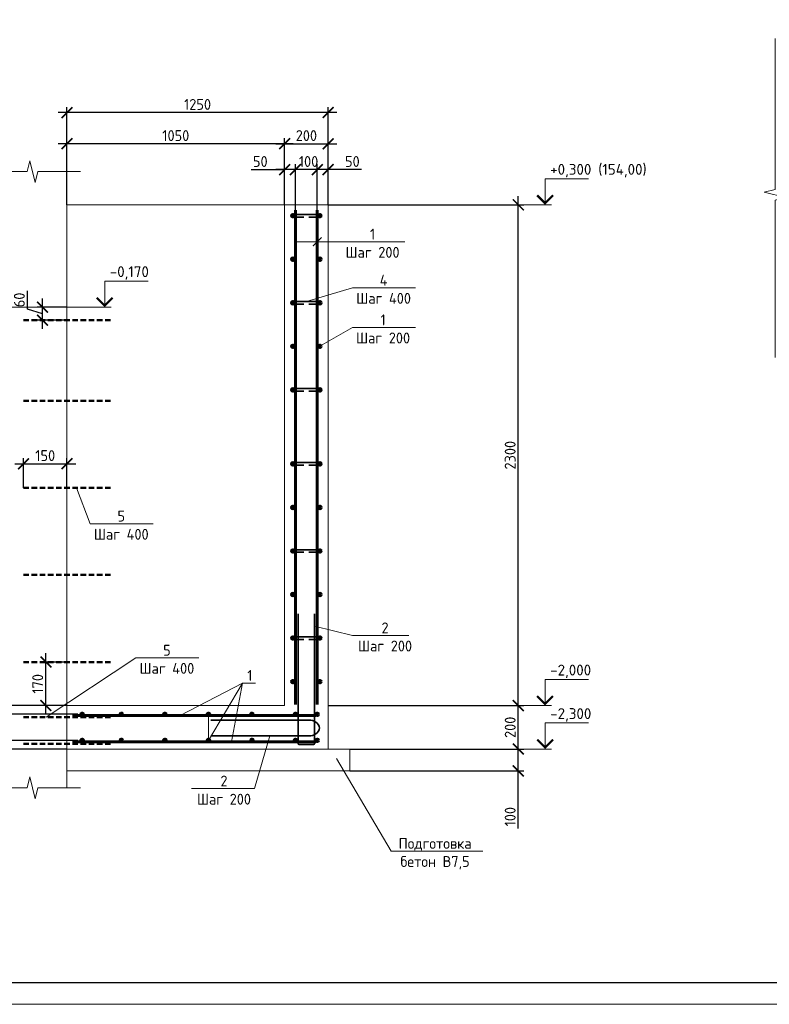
# Model space of a CAD drawing. Header units: millimetres. Extents: x 130535 to 1380046, y -231620 to 121434.
# Tile 45 of 135: x 416813 to 434036, y -7790 to 14823. Entities that reach past the tile are written whole.
import ezdxf
from ezdxf import colors
from ezdxf.entities.mleader import LeaderData, LeaderLine
from ezdxf.math import Vec2, Vec3

# ---------------------------------------------------------------- set-up
doc = ezdxf.new("R2010")
doc.units = ezdxf.units.MM
doc.linetypes.add('DASHED2', pattern=[0.375, 0.25, -0.125])
doc.layers.get('DEFPOINTS').update_dxf_attribs({"lineweight": 0})
for name, color, linetype, lineweight in [('Основная 0.35', 7, 'Continuous', 35), ('Основная 0.60', 7, 'Continuous', 60), ('РАЗМЕРЫ', 7, 'Continuous', 9), ('Разрез жилая часть$0$Отметки', 7, 'Continuous', 20), ('Символы 0.20', 7, 'Continuous', 20), ('Тонкая', 7, 'Continuous', 20), ('Тонкая 0.20', 7, 'Continuous', 20), ('ТОНКИЕ', 7, 'Continuous', 9)]:
    doc.layers.add(name, color=color, linetype=linetype, lineweight=lineweight)
doc.layers.add('ТОЛСТЫЕ_ОСНОВНЫЕ', color=7, linetype='Continuous')
doc.styles.add('GOST-2.304_Type-B', font='GOST_Common.ttf')
doc.styles.add('ГОСТ', font='isocpeur.TTF')
doc.dimstyles.new('СПДС', dxfattribs={"dimscale": 100, "dimtxt": 2.5, "dimasz": 2.5, "dimexe": 1.25, "dimexo": 0, "dimtad": 1, "dimdec": 0, "dimtxsty": 'GOST-2.304_Type-B', "dimblk": 'ARCHTICK', "dimcen": 2.5, "dimdle": 2, "dimadec": 0, "dimazin": 2, "dimtfac": 0.75, "dimtdec": 0, "dimtmove": 1, "dimatfit": 3, "dimfxl": 1, "dimtolj": 1, "dimarcsym": 1})

# ---------------------------------------------------------------- blocks, each defined once
blk = doc.blocks.new('_None')
blk = doc.blocks.new('*U1416')
at = {"layer": 'ТОЛСТЫЕ_ОСНОВНЫЕ'}
blk.add_lwpolyline([(20, 5), (589, 5), (589, 415), (20, 415)], close=True, dxfattribs=at)
at = {"layer": 'ТОНКИЕ'}
blk.add_lwpolyline([(0, 0), (594, 0), (594, 420), (0, 420)], close=True, dxfattribs=at)
blk = doc.blocks.new('_ArchTick')
at = {"color": 0, "linetype": 'ByBlock', "const_width": 0.15}
blk.add_lwpolyline([(-0.5, -0.5), (0.5, 0.5)], dxfattribs=at)
blk = doc.blocks.new('*D435')
at = {"layer": 'DEFPOINTS', "color": 0, "linetype": 'Continuous', "lineweight": 0, "transparency": 16777216}
for p in [(415256, -1729), (418150, -1729), (417900, -1929)]:
    blk.add_point(p, dxfattribs=at)
at = {"layer": 'РАЗМЕРЫ', "color": 0, "linetype": 'Continuous', "lineweight": -2, "transparency": 16777216}
for p, q in [((415256, -2129), (415256, -1529)), ((418150, -1729), (415131, -1729)), ((417900, -1929), (415131, -1929)), ((415256, -2836), (415256, -1929))]:
    blk.add_line(p, q, dxfattribs=at)
at = {"layer": 'РАЗМЕРЫ', "color": 0, "linetype": 'Continuous', "lineweight": -2, "transparency": 16777216, "xscale": 250, "yscale": 250, "zscale": 250}
for p, rotation in [((415256, -1729), 90), ((415256, -1929), 270)]:
    blk.add_blockref('_ArchTick', p, dxfattribs=dict(at, rotation=rotation))
at = {"layer": 'РАЗМЕРЫ', "color": 0, "linetype": 'Continuous', "lineweight": 0, "transparency": 16777216, "insert": (415069, -2623), "char_height": 250, "attachment_point": 5, "rotation": 90, "style": 'GOST-2.304_Type-B'}
blk.add_mtext('\\A1;50', dxfattribs=at)
blk = doc.blocks.new('*D436')
at = {"layer": 'DEFPOINTS', "color": 0, "linetype": 'Continuous', "lineweight": 0, "transparency": 16777216}
for p in [(415256, -1129), (418150, -1129), (418150, -1729)]:
    blk.add_point(p, dxfattribs=at)
at = {"layer": 'РАЗМЕРЫ', "color": 0, "linetype": 'Continuous', "lineweight": -2, "transparency": 16777216}
for p, q in [((418150, -1129), (415131, -1129)), ((415256, -1929), (415256, -929)), ((418150, -1729), (415131, -1729))]:
    blk.add_line(p, q, dxfattribs=at)
at = {"layer": 'РАЗМЕРЫ', "color": 0, "linetype": 'Continuous', "lineweight": -2, "transparency": 16777216, "xscale": 250, "yscale": 250, "zscale": 250}
for p, rotation in [((415256, -1129), 90), ((415256, -1729), 270)]:
    blk.add_blockref('_ArchTick', p, dxfattribs=dict(at, rotation=rotation))
at = {"layer": 'РАЗМЕРЫ', "color": 0, "linetype": 'Continuous', "lineweight": 0, "transparency": 16777216, "insert": (415069, -1429), "char_height": 250, "attachment_point": 5, "rotation": 90, "style": 'GOST-2.304_Type-B'}
blk.add_mtext('\\A1;100', dxfattribs=at)
blk = doc.blocks.new('*D437')
at = {"layer": 'DEFPOINTS', "color": 0, "linetype": 'Continuous', "lineweight": 0, "transparency": 16777216}
for p in [(415256, -929), (417900, -929), (418150, -1129)]:
    blk.add_point(p, dxfattribs=at)
at = {"layer": 'РАЗМЕРЫ', "color": 0, "linetype": 'Continuous', "lineweight": -2, "transparency": 16777216}
for p, q in [((415256, -8), (415256, -929)), ((415256, -1329), (415256, -729)), ((417900, -929), (415131, -929)), ((418150, -1129), (415131, -1129))]:
    blk.add_line(p, q, dxfattribs=at)
at = {"layer": 'РАЗМЕРЫ', "color": 0, "linetype": 'Continuous', "lineweight": -2, "transparency": 16777216, "xscale": 250, "yscale": 250, "zscale": 250}
for p, rotation in [((415256, -929), 90), ((415256, -1129), 270)]:
    blk.add_blockref('_ArchTick', p, dxfattribs=dict(at, rotation=rotation))
at = {"layer": 'РАЗМЕРЫ', "color": 0, "linetype": 'Continuous', "lineweight": 0, "transparency": 16777216, "insert": (415069, -220), "char_height": 250, "attachment_point": 5, "rotation": 90, "style": 'GOST-2.304_Type-B'}
blk.add_mtext('\\A1;50', dxfattribs=at)
blk = doc.blocks.new('*D438')
at = {"layer": 'DEFPOINTS', "color": 0, "linetype": 'Continuous', "lineweight": 0, "transparency": 16777216}
for p in [(423650, 11379), (423650, 10446), (423900, 10571)]:
    blk.add_point(p, dxfattribs=at)
at = {"layer": 'РАЗМЕРЫ', "color": 0, "linetype": 'Continuous', "lineweight": -2, "transparency": 16777216}
for p, q in [((424100, 11379), (423450, 11379)), ((423650, 10446), (423650, 11504)), ((423900, 10571), (423900, 11504)), ((424669, 11379), (423900, 11379))]:
    blk.add_line(p, q, dxfattribs=at)
at = {"layer": 'РАЗМЕРЫ', "color": 0, "linetype": 'Continuous', "lineweight": -2, "transparency": 16777216, "xscale": 250, "yscale": 250, "zscale": 250, "rotation": 180}
blk.add_blockref('_ArchTick', (423650, 11379), dxfattribs=at)
at = {"layer": 'РАЗМЕРЫ', "color": 0, "linetype": 'Continuous', "lineweight": -2, "transparency": 16777216, "xscale": 250, "yscale": 250, "zscale": 250}
blk.add_blockref('_ArchTick', (423900, 11379), dxfattribs=at)
at = {"layer": 'РАЗМЕРЫ', "color": 0, "linetype": 'Continuous', "lineweight": 0, "transparency": 16777216, "insert": (424456, 11566), "char_height": 250, "attachment_point": 5, "style": 'GOST-2.304_Type-B'}
blk.add_mtext('\\A1;50', dxfattribs=at)
blk = doc.blocks.new('*D439')
at = {"layer": 'DEFPOINTS', "color": 0, "linetype": 'Continuous', "lineweight": 0, "transparency": 16777216}
for p in [(423150, 11379), (423150, 10446), (423650, 10446)]:
    blk.add_point(p, dxfattribs=at)
at = {"layer": 'РАЗМЕРЫ', "color": 0, "linetype": 'Continuous', "lineweight": -2, "transparency": 16777216}
for p, q in [((423850, 11379), (422950, 11379)), ((423150, 10446), (423150, 11504)), ((423650, 10446), (423650, 11504))]:
    blk.add_line(p, q, dxfattribs=at)
at = {"layer": 'РАЗМЕРЫ', "color": 0, "linetype": 'Continuous', "lineweight": -2, "transparency": 16777216, "xscale": 250, "yscale": 250, "zscale": 250, "rotation": 180}
blk.add_blockref('_ArchTick', (423150, 11379), dxfattribs=at)
at = {"layer": 'РАЗМЕРЫ', "color": 0, "linetype": 'Continuous', "lineweight": -2, "transparency": 16777216, "xscale": 250, "yscale": 250, "zscale": 250}
blk.add_blockref('_ArchTick', (423650, 11379), dxfattribs=at)
at = {"layer": 'РАЗМЕРЫ', "color": 0, "linetype": 'Continuous', "lineweight": 0, "transparency": 16777216, "insert": (423450, 11566), "char_height": 250, "attachment_point": 5, "style": 'GOST-2.304_Type-B'}
blk.add_mtext('\\A1;100', dxfattribs=at)
blk = doc.blocks.new('*D440')
at = {"layer": 'DEFPOINTS', "color": 0, "linetype": 'Continuous', "lineweight": 0, "transparency": 16777216}
for p in [(422900, 11379), (422900, 10571), (423150, 10446)]:
    blk.add_point(p, dxfattribs=at)
at = {"layer": 'РАЗМЕРЫ', "color": 0, "linetype": 'Continuous', "lineweight": -2, "transparency": 16777216}
for p, q in [((422129, 11379), (422900, 11379)), ((423350, 11379), (422700, 11379)), ((422900, 10571), (422900, 11504)), ((423150, 10446), (423150, 11504))]:
    blk.add_line(p, q, dxfattribs=at)
at = {"layer": 'РАЗМЕРЫ', "color": 0, "linetype": 'Continuous', "lineweight": -2, "transparency": 16777216, "xscale": 250, "yscale": 250, "zscale": 250, "rotation": 180}
blk.add_blockref('_ArchTick', (422900, 11379), dxfattribs=at)
at = {"layer": 'РАЗМЕРЫ', "color": 0, "linetype": 'Continuous', "lineweight": -2, "transparency": 16777216, "xscale": 250, "yscale": 250, "zscale": 250}
blk.add_blockref('_ArchTick', (423150, 11379), dxfattribs=at)
at = {"layer": 'РАЗМЕРЫ', "color": 0, "linetype": 'Continuous', "lineweight": 0, "transparency": 16777216, "insert": (422341, 11566), "char_height": 250, "attachment_point": 5, "style": 'GOST-2.304_Type-B'}
blk.add_mtext('\\A1;50', dxfattribs=at)
blk = doc.blocks.new('*D441')
at = {"layer": 'DEFPOINTS', "color": 0, "linetype": 'Continuous', "lineweight": 0, "transparency": 16777216}
for p in [(424400, -1929), (428269, -1929), (424400, -2429)]:
    blk.add_point(p, dxfattribs=at)
at = {"layer": 'РАЗМЕРЫ', "color": 0, "linetype": 'Continuous', "lineweight": -2, "transparency": 16777216}
for p, q in [((428269, -2629), (428269, -1729)), ((424400, -1929), (428394, -1929)), ((424400, -2429), (428394, -2429)), ((428269, -3756), (428269, -2429))]:
    blk.add_line(p, q, dxfattribs=at)
at = {"layer": 'РАЗМЕРЫ', "color": 0, "linetype": 'Continuous', "lineweight": -2, "transparency": 16777216, "xscale": 250, "yscale": 250, "zscale": 250}
for p, rotation in [((428269, -1929), 90), ((428269, -2429), 270)]:
    blk.add_blockref('_ArchTick', p, dxfattribs=dict(at, rotation=rotation))
at = {"layer": 'РАЗМЕРЫ', "color": 0, "linetype": 'Continuous', "lineweight": 0, "transparency": 16777216, "insert": (428082, -3481), "char_height": 250, "attachment_point": 5, "rotation": 90, "style": 'GOST-2.304_Type-B'}
blk.add_mtext('\\A1;100', dxfattribs=at)
blk = doc.blocks.new('*D442')
at = {"layer": 'DEFPOINTS', "color": 0, "linetype": 'Continuous', "lineweight": 0, "transparency": 16777216}
for p in [(423900, -929), (428269, -929), (424400, -1929)]:
    blk.add_point(p, dxfattribs=at)
at = {"layer": 'РАЗМЕРЫ', "color": 0, "linetype": 'Continuous', "lineweight": -2, "transparency": 16777216}
for p, q in [((428269, -2129), (428269, -729)), ((423900, -929), (428394, -929)), ((424400, -1929), (428394, -1929))]:
    blk.add_line(p, q, dxfattribs=at)
at = {"layer": 'РАЗМЕРЫ', "color": 0, "linetype": 'Continuous', "lineweight": -2, "transparency": 16777216, "xscale": 250, "yscale": 250, "zscale": 250}
for p, rotation in [((428269, -929), 90), ((428269, -1929), 270)]:
    blk.add_blockref('_ArchTick', p, dxfattribs=dict(at, rotation=rotation))
at = {"layer": 'РАЗМЕРЫ', "color": 0, "linetype": 'Continuous', "lineweight": 0, "transparency": 16777216, "insert": (428082, -1429), "char_height": 250, "attachment_point": 5, "rotation": 90, "style": 'GOST-2.304_Type-B'}
blk.add_mtext('\\A1;200', dxfattribs=at)
blk = doc.blocks.new('*D443')
at = {"layer": 'DEFPOINTS', "color": 0, "linetype": 'Continuous', "lineweight": 0, "transparency": 16777216}
for p in [(423900, 11974), (422900, 10571), (423900, 10571)]:
    blk.add_point(p, dxfattribs=at)
at = {"layer": 'РАЗМЕРЫ', "color": 0, "linetype": 'Continuous', "lineweight": -2, "transparency": 16777216}
for p, q in [((422900, 10571), (422900, 12099)), ((423900, 10571), (423900, 12099)), ((422700, 11974), (424100, 11974))]:
    blk.add_line(p, q, dxfattribs=at)
at = {"layer": 'РАЗМЕРЫ', "color": 0, "linetype": 'Continuous', "lineweight": -2, "transparency": 16777216, "xscale": 250, "yscale": 250, "zscale": 250, "rotation": 180}
blk.add_blockref('_ArchTick', (422900, 11974), dxfattribs=at)
at = {"layer": 'РАЗМЕРЫ', "color": 0, "linetype": 'Continuous', "lineweight": -2, "transparency": 16777216, "xscale": 250, "yscale": 250, "zscale": 250}
blk.add_blockref('_ArchTick', (423900, 11974), dxfattribs=at)
at = {"layer": 'РАЗМЕРЫ', "color": 0, "linetype": 'Continuous', "lineweight": 0, "transparency": 16777216, "insert": (423400, 12161), "char_height": 250, "attachment_point": 5, "style": 'GOST-2.304_Type-B'}
blk.add_mtext('\\A1;200', dxfattribs=at)
blk = doc.blocks.new('*D444')
at = {"layer": 'DEFPOINTS', "color": 0, "linetype": 'Continuous', "lineweight": 0, "transparency": 16777216}
for p in [(417900, 11974), (417900, 10571), (422900, 10571)]:
    blk.add_point(p, dxfattribs=at)
at = {"layer": 'РАЗМЕРЫ', "color": 0, "linetype": 'Continuous', "lineweight": -2, "transparency": 16777216}
for p, q in [((417900, 10571), (417900, 12099)), ((422900, 10571), (422900, 12099)), ((423100, 11974), (417700, 11974))]:
    blk.add_line(p, q, dxfattribs=at)
at = {"layer": 'РАЗМЕРЫ', "color": 0, "linetype": 'Continuous', "lineweight": -2, "transparency": 16777216, "xscale": 250, "yscale": 250, "zscale": 250, "rotation": 180}
blk.add_blockref('_ArchTick', (417900, 11974), dxfattribs=at)
at = {"layer": 'РАЗМЕРЫ', "color": 0, "linetype": 'Continuous', "lineweight": -2, "transparency": 16777216, "xscale": 250, "yscale": 250, "zscale": 250}
blk.add_blockref('_ArchTick', (422900, 11974), dxfattribs=at)
at = {"layer": 'РАЗМЕРЫ', "color": 0, "linetype": 'Continuous', "lineweight": 0, "transparency": 16777216, "insert": (420400, 12161), "char_height": 250, "attachment_point": 5, "style": 'GOST-2.304_Type-B'}
blk.add_mtext('\\A1;1050', dxfattribs=at)
blk = doc.blocks.new('*D445')
at = {"layer": 'DEFPOINTS', "color": 0, "linetype": 'Continuous', "lineweight": 0, "transparency": 16777216}
for p in [(423900, 10571), (428269, 10571), (428018, -929)]:
    blk.add_point(p, dxfattribs=at)
at = {"layer": 'РАЗМЕРЫ', "color": 0, "linetype": 'Continuous', "lineweight": -2, "transparency": 16777216}
for p, q in [((428269, -1129), (428269, 10771)), ((423900, 10571), (428394, 10571)), ((428018, -929), (428394, -929))]:
    blk.add_line(p, q, dxfattribs=at)
at = {"layer": 'РАЗМЕРЫ', "color": 0, "linetype": 'Continuous', "lineweight": -2, "transparency": 16777216, "xscale": 250, "yscale": 250, "zscale": 250}
for p, rotation in [((428269, 10571), 90), ((428269, -929), 270)]:
    blk.add_blockref('_ArchTick', p, dxfattribs=dict(at, rotation=rotation))
at = {"layer": 'РАЗМЕРЫ', "color": 0, "linetype": 'Continuous', "lineweight": 0, "transparency": 16777216, "insert": (428082, 4821), "char_height": 250, "attachment_point": 5, "rotation": 90, "style": 'GOST-2.304_Type-B'}
blk.add_mtext('\\A1;2300', dxfattribs=at)
blk = doc.blocks.new('*D447')
at = {"layer": 'DEFPOINTS', "color": 0, "linetype": 'Continuous', "lineweight": 0, "transparency": 16777216}
for p in [(417900, 12689), (417900, 10571), (423900, 10571)]:
    blk.add_point(p, dxfattribs=at)
at = {"layer": 'РАЗМЕРЫ', "color": 0, "linetype": 'Continuous', "lineweight": -2, "transparency": 16777216}
for p, q in [((424100, 12689), (417700, 12689)), ((417900, 10571), (417900, 12814)), ((423900, 10571), (423900, 12814))]:
    blk.add_line(p, q, dxfattribs=at)
at = {"layer": 'РАЗМЕРЫ', "color": 0, "linetype": 'Continuous', "lineweight": -2, "transparency": 16777216, "xscale": 250, "yscale": 250, "zscale": 250, "rotation": 180}
blk.add_blockref('_ArchTick', (417900, 12689), dxfattribs=at)
at = {"layer": 'РАЗМЕРЫ', "color": 0, "linetype": 'Continuous', "lineweight": -2, "transparency": 16777216, "xscale": 250, "yscale": 250, "zscale": 250}
blk.add_blockref('_ArchTick', (423900, 12689), dxfattribs=at)
at = {"layer": 'РАЗМЕРЫ', "color": 0, "linetype": 'Continuous', "lineweight": 0, "transparency": 16777216, "insert": (420900, 12877), "char_height": 250, "attachment_point": 5, "style": 'GOST-2.304_Type-B'}
blk.add_mtext('\\A1;1250', dxfattribs=at)
blk = doc.blocks.new('*D399')
at = {"layer": 'DEFPOINTS', "color": 0, "linetype": 'Continuous', "lineweight": 0, "transparency": 16777216}
for p in [(417900, 4625), (416900, 4071), (417900, 4071)]:
    blk.add_point(p, dxfattribs=at)
at = {"layer": 'РАЗМЕРЫ', "color": 0, "linetype": 'Continuous', "lineweight": -2, "transparency": 16777216}
for p, q in [((416900, 4071), (416900, 4750)), ((417900, 4071), (417900, 4750)), ((416700, 4625), (418100, 4625))]:
    blk.add_line(p, q, dxfattribs=at)
at = {"layer": 'РАЗМЕРЫ', "color": 0, "linetype": 'Continuous', "lineweight": -2, "transparency": 16777216, "xscale": 250, "yscale": 250, "zscale": 250, "rotation": 180}
blk.add_blockref('_ArchTick', (416900, 4625), dxfattribs=at)
at = {"layer": 'РАЗМЕРЫ', "color": 0, "linetype": 'Continuous', "lineweight": -2, "transparency": 16777216, "xscale": 250, "yscale": 250, "zscale": 250}
blk.add_blockref('_ArchTick', (417900, 4625), dxfattribs=at)
at = {"layer": 'РАЗМЕРЫ', "color": 0, "linetype": 'Continuous', "lineweight": 0, "transparency": 16777216, "insert": (417400, 4812), "char_height": 250, "attachment_point": 5, "style": 'GOST-2.304_Type-B'}
blk.add_mtext('\\A1;150', dxfattribs=at)
blk = doc.blocks.new('*D524')
at = {"layer": 'DEFPOINTS', "color": 0, "linetype": 'Continuous', "lineweight": 0, "transparency": 16777216}
for p in [(417415, 71), (417826, 71), (417826, -929)]:
    blk.add_point(p, dxfattribs=at)
at = {"layer": 'РАЗМЕРЫ', "color": 0, "linetype": 'Continuous', "lineweight": -2, "transparency": 16777216}
for p, q in [((417415, -1129), (417415, 271)), ((417826, 71), (417290, 71)), ((417826, -929), (417290, -929))]:
    blk.add_line(p, q, dxfattribs=at)
at = {"layer": 'РАЗМЕРЫ', "color": 0, "linetype": 'Continuous', "lineweight": -2, "transparency": 16777216, "xscale": 250, "yscale": 250, "zscale": 250}
for p, rotation in [((417415, 71), 90), ((417415, -929), 270)]:
    blk.add_blockref('_ArchTick', p, dxfattribs=dict(at, rotation=rotation))
at = {"layer": 'РАЗМЕРЫ', "color": 0, "linetype": 'Continuous', "lineweight": 0, "transparency": 16777216, "insert": (417227, -429), "char_height": 250, "attachment_point": 5, "rotation": 90, "style": 'GOST-2.304_Type-B'}
blk.add_mtext('\\A1;170', dxfattribs=at)
blk = doc.blocks.new('*D525')
at = {"layer": 'DEFPOINTS', "color": 0, "linetype": 'Continuous', "lineweight": 0, "transparency": 16777216}
for p in [(417336, 8221), (417900, 8221), (417900, 7921)]:
    blk.add_point(p, dxfattribs=at)
at = {"layer": 'РАЗМЕРЫ', "color": 0, "linetype": 'Continuous', "lineweight": -2, "transparency": 16777216}
for p, q in [((416993, 8174), (416993, 8599)), ((417336, 7721), (417336, 8421)), ((417336, 8071), (416993, 8174)), ((417900, 8221), (417211, 8221)), ((417900, 7921), (417211, 7921))]:
    blk.add_line(p, q, dxfattribs=at)
at = {"layer": 'РАЗМЕРЫ', "color": 0, "linetype": 'Continuous', "lineweight": -2, "transparency": 16777216, "xscale": 250, "yscale": 250, "zscale": 250}
for p, rotation in [((417336, 8221), 90), ((417336, 7921), 270)]:
    blk.add_blockref('_ArchTick', p, dxfattribs=dict(at, rotation=rotation))
at = {"layer": 'РАЗМЕРЫ', "color": 0, "linetype": 'Continuous', "lineweight": 0, "transparency": 16777216, "insert": (416805, 8387), "char_height": 250, "attachment_point": 5, "rotation": 90, "style": 'GOST-2.304_Type-B'}
blk.add_mtext('\\A1;60', dxfattribs=at)

msp = doc.modelspace()

# ---------------------------------------------------------------- linework, layer by layer
at = {"linetype": 'DASHED2', "lineweight": 50, "ltscale": 500}
for p, q in [((416899.6, 7920.6), (418899.6, 7920.6)), ((416899.6, 6071.3), (418899.6, 6071.3)), ((416899.6, 4071.3), (418899.6, 4071.3)), ((416899.6, 2071.3), (418899.6, 2071.3)), ((416899.6, 71.3), (418899.6, 71.3)), ((416899.6, -1198.8), (418899.6, -1198.8)), ((416899.6, -1808.8), (418899.6, -1808.8))]:
    msp.add_line(p, q, dxfattribs=at)
at = {"linetype": 'ByBlock', "lineweight": 20, "ltscale": 0.5}
msp.add_lwpolyline([(434167.3, 14388.6), (434167.3, 10926.1), (433917.3, 10863.6), (434417.3, 10738.6), (434167.3, 10676.1), (434167.3, 7063.6)], dxfattribs=at)
at = {"layer": 'Основная 0.35'}
for p, q in [((423709.6, 10351.2), (423089.6, 10351.2)), ((423089.6, 10291.2), (423339.6, 10291.2)), ((423709.6, 10291.2), (423459.6, 10291.2)), ((423709.6, 8351.2), (423089.6, 8351.2)), ((423089.6, 8291.2), (423339.6, 8291.2)), ((423709.6, 8291.2), (423459.6, 8291.2)), ((423709.6, 6351.2), (423089.6, 6351.2)), ((423089.6, 6291.2), (423339.6, 6291.2)), ((423709.6, 6291.2), (423459.6, 6291.2)), ((423709.6, 4651.2), (423089.6, 4651.2)), ((423089.6, 4591.2), (423339.6, 4591.2)), ((423709.6, 4591.2), (423459.6, 4591.2)), ((423709.6, 2651.2), (423089.6, 2651.2)), ((423089.6, 2591.2), (423339.6, 2591.2)), ((423709.6, 2591.2), (423459.6, 2591.2)), ((423209.6, -1800.8), (423209.6, 1174.2)), ((423589.6, -1800.8), (423589.6, 1174.2)), ((423709.6, 651.2), (423089.6, 651.2)), ((423089.6, 591.2), (423339.6, 591.2)), ((423709.6, 591.2), (423459.6, 591.2)), ((421204, -1264.5), (423454, -1264.5)), ((421204, -1625.1), (423454, -1625.1)), ((423234.6, -1825.8), (423564.6, -1825.8))]:
    msp.add_line(p, q, dxfattribs=at)
for centre, radius, start, end in [((423089.6, 10321.2), 30, 90, 270), ((423709.6, 10321.2), 30, 270, 90), ((423089.6, 6321.2), 30, 90, 270), ((423709.6, 6321.2), 30, 270, 90), ((423089.6, 4621.2), 30, 90, 270), ((423709.6, 4621.2), 30, 270, 90), ((423089.6, 2621.2), 30, 90, 270), ((423709.6, 2621.2), 30, 270, 90), ((423089.6, 621.2), 30, 90, 270), ((423709.6, 621.2), 30, 270, 90), ((423476.6, -1496.5), 233.1, 12.58776, 95.55165), ((423476.6, -1393.1), 233.1, 264.44835, 347.41224), ((423234.6, -1800.8), 25, 180, 270), ((423564.6, -1800.8), 25, 270, 0)]:
    msp.add_arc(centre, radius, start, end, dxfattribs=at)
at = {"layer": 'Основная 0.60'}
for p, q in [((423149.6, -903.8), (423149.6, 10446.2)), ((423649.6, -903.8), (423649.6, 10446.2)), ((423615.8, -1158.8), (418024.6, -1158.8)), ((423615.8, -1758.8), (418024.6, -1758.8))]:
    msp.add_line(p, q, dxfattribs=at)
for centre in [(423089.6, 10321.2), (423709.6, 10321.2), (423089.6, 9321.2), (423709.6, 9321.2), (423089.6, 8321.2), (423709.6, 8321.2), (423089.6, 7321.2), (423709.6, 7321.2), (423089.6, 6321.2), (423709.6, 6321.2), (423089.6, 4621.2), (423709.6, 4621.2), (423089.6, 3621.2), (423709.6, 3621.2), (423089.6, 2621.2), (423709.6, 2621.2), (423089.6, 1621.2), (423709.6, 1621.2), (423089.6, 621.2), (423709.6, 621.2), (423089.6, -378.8), (423709.6, -378.8), (418249.6, -1128.8), (419149.6, -1128.8), (420149.6, -1128.8), (421149.6, -1128.8), (422149.6, -1128.8), (423149.6, -1128.8), (423649.6, -1128.8), (418249.6, -1728.8), (419149.6, -1728.8), (420149.6, -1728.8), (421149.6, -1728.8), (422149.6, -1728.8), (423149.6, -1728.8), (423649.6, -1728.8)]:
    msp.add_circle(centre, 30, dxfattribs=at)
at = {"layer": 'РАЗМЕРЫ', "linetype": 'Continuous', "lineweight": 0}
for p, q in [((417899.6, 8221.2), (416172.8, 8221.2)), ((421931.2, -412.9), (420499.5, -1158.8)), ((421931.2, -412.9), (421681.6, -1758.8))]:
    msp.add_line(p, q, dxfattribs=at)
at = {"layer": 'Символы 0.20', "color": 1, "linetype": 'Continuous', "lineweight": 20, "ltscale": 100}
for p, q in [((428884.6, 11171.2), (429884.6, 11171.2)), ((428018.5, 10571.2), (428884.6, 10571.2)), ((418765.7, 8821.2), (419765.7, 8821.2)), ((417899.6, 8221.2), (418765.7, 8221.2)), ((428884.6, -328.8), (429884.6, -328.8)), ((428018.5, -928.8), (428884.6, -928.8)), ((428884.6, -1328.8), (429884.6, -1328.8)), ((428018.5, -1928.8), (428884.6, -1928.8))]:
    msp.add_line(p, q, dxfattribs=at)
at = {"layer": 'Символы 0.20', "color": 1, "linetype": 'Continuous', "lineweight": 20, "ltscale": 10000}
for p, q in [((429034.6, 10571.2), (428734.6, 10571.2)), ((418915.7, 8221.2), (418615.7, 8221.2)), ((429034.6, -928.8), (428734.6, -928.8)), ((429034.6, -1928.8), (428734.6, -1928.8))]:
    msp.add_line(p, q, dxfattribs=at)
at = {"layer": 'Символы 0.20'}
msp.add_line((424460.3, 679.9), (424560.3, 679.9), dxfattribs=at)
at = {"layer": 'Символы 0.20', "color": 1, "linetype": 'Continuous', "lineweight": 20, "ltscale": 10000}
for points in [[(428884.6, 10571.2), (428884.6, 11171.2)], [(418765.7, 8221.2), (418765.7, 8821.2)], [(428884.6, -928.8), (428884.6, -328.8)], [(428884.6, -1928.8), (428884.6, -1328.8)]]:
    msp.add_lwpolyline(points, dxfattribs=at)
at = {"layer": 'Символы 0.20', "color": 1, "linetype": 'Continuous', "lineweight": 20, "ltscale": 10000, "const_width": 50}
for points in [[(428702.2, 10788.9), (428884.6, 10606.6), (429066.9, 10788.9)], [(418583.4, 8438.9), (418765.7, 8256.6), (418948, 8438.9)], [(428702.2, -711.1), (428884.6, -893.4), (429066.9, -711.1)], [(428702.2, -1711.1), (428884.6, -1893.4), (429066.9, -1711.1)]]:
    msp.add_lwpolyline(points, dxfattribs=at)
at = {"layer": 'Символы 0.20'}
for points in [[(423589.6, 897.6), (424460.3, 679.9)], [(424560.3, 679.9), (425754.9, 679.9)]]:
    msp.add_lwpolyline(points, dxfattribs=at)
at = {"layer": 'Тонкая'}
for points in [[(416004, 11335), (416154, 11335), (416983.6, 11335), (417046.1, 11585), (417171.1, 11085), (417233.6, 11335), (418063.1, 11335), (418213.1, 11335)], [(416004, -2817.4), (416154, -2817.4), (416983.6, -2817.4), (417046.1, -2567.4), (417171.1, -3067.4), (417233.6, -2817.4), (418063.1, -2817.4), (418213.1, -2817.4)]]:
    msp.add_lwpolyline(points, dxfattribs=at)
at = {"layer": 'Тонкая 0.20'}
for p, q in [((417899.6, 11123.7), (417899.6, -2817.4)), ((422899.6, 10571.2), (417899.6, 10571.2)), ((422899.6, 10571.2), (423899.6, 10571.2)), ((422899.6, -903.8), (422899.6, 10571.2)), ((423899.6, 10571.2), (423899.6, -903.8)), ((422899.6, -928.8), (422899.6, 5235.8)), ((423899.6, 5235.8), (423899.6, -1928.8)), ((417899.6, -1928.8), (417899.6, -928.8)), ((417899.6, -928.8), (422899.6, -928.8)), ((424399.6, -1928.8), (417899.6, -1928.8)), ((424399.6, -1928.8), (424399.6, -2428.8)), ((425399.6, -1928.8), (425899.6, -1928.8)), ((424399.6, -2428.8), (417899.6, -2428.8))]:
    msp.add_line(p, q, dxfattribs=at)

# ---------------------------------------------------------------- block references
at = {"xscale": 100, "yscale": 100, "zscale": 100}
msp.add_blockref('*U1416', (410134.8, -7790.1), dxfattribs=at)

# ---------------------------------------------------------------- texts
at = {"layer": 'Разрез жилая часть$0$Отметки', "linetype": 'Continuous', "lineweight": 25, "ltscale": 100, "style": 'ГОСТ'}
for s, p in [('+0,300 (154,00)', (429002.1, 11261.2)), ('-0,170', (418883.2, 8911.2)), ('-2,000', (429002.1, -238.8)), ('-2,300', (429002.1, -1238.8))]:
    msp.add_text(s, height=250, dxfattribs=at).set_placement(p)
at = {"layer": 'Символы 0.20', "insert": (425207.4, 979.9), "char_height": 250, "attachment_point": 2, "style": 'GOST-2.304_Type-B'}
msp.add_mtext('2\\PШаг 200', dxfattribs=at)

# ---------------------------------------------------------------- dimensions: what is measured, and where the dimension line sits
at = {"layer": 'РАЗМЕРЫ', "color": 3, "linetype": 'Continuous', "lineweight": 0}
for base, p1, text, picture, middle in [((417899.6, 12689), (423899.6, 10571.2), '1250', '*D447', (420899.6, 12876.5)), ((417899.6, 11973.7), (422899.6, 10571.2), '1050', '*D444', (420399.6, 12161.2))]:
    dim = msp.add_linear_dim(base=base, p1=p1, p2=(417899.6, 10571.2), text=text, dimstyle='СПДС', override={"dimlfac": 0.2}, dxfattribs=at)
    dim.commit()
    dim.dimension.update_dxf_attribs({"geometry": picture, "text_midpoint": middle})
dim = msp.add_linear_dim(base=(423899.6, 11973.7), p1=(422899.6, 10571.2), p2=(423899.6, 10571.2), dimstyle='СПДС', override={"dimlfac": 0.2}, dxfattribs=at)
dim.commit()
dim.dimension.update_dxf_attribs({"geometry": '*D443', "text_midpoint": (423399.6, 12161.2)})
for base, p1, p2, angle, picture, middle in [((422899.6, 11378.8), (423149.6, 10446.2), (422899.6, 10571.2), 180, '*D440', (422341.5, 11347.8)), ((423149.6, 11378.8), (423649.6, 10446.2), (423149.6, 10446.2), 180, '*D439', (423449.6, 11378.8)), ((423649.6, 11378.8), (423899.6, 10571.2), (423649.6, 10446.2), 180, '*D438', (424456.3, 11348.8)), ((428269.4, -1928.8), (424399.6, -2428.8), (424399.6, -1928.8), 90, '*D441', (428513.3, -3481.1))]:
    dim = msp.add_linear_dim(base=base, p1=p1, p2=p2, angle=angle, dimstyle='СПДС', override={"dimlfac": 0.2}, dxfattribs=at)
    dim.commit()
    dim.dimension.update_dxf_attribs({"geometry": picture, "text_midpoint": middle, "dimtype": 160})
for base, p1, p2, picture, middle in [((428269.4, 10571.2), (428018.5, -928.8), (423899.6, 10571.2), '*D445', (428081.9, 4821.2)), ((417336.3, 8221.2), (417899.6, 7920.6), (417899.6, 8221.2), '*D525', (416805, 8236.5)), ((428269.4, -928.8), (424399.6, -1928.8), (423899.6, -928.8), '*D442', (428081.9, -1428.8))]:
    dim = msp.add_linear_dim(base=base, p1=p1, p2=p2, angle=90, dimstyle='СПДС', override={"dimlfac": 0.2}, dxfattribs=at)
    dim.commit()
    dim.dimension.update_dxf_attribs({"geometry": picture, "text_midpoint": middle})
at = {"layer": 'РАЗМЕРЫ', "linetype": 'Continuous', "lineweight": 0}
dim = msp.add_linear_dim(base=(417899.6, 4624.9), p1=(416899.6, 4071.3), p2=(417899.6, 4071.3), text='150', dimstyle='СПДС', dxfattribs=at)
dim.commit()
dim.dimension.update_dxf_attribs({"geometry": '*D399', "text_midpoint": (417399.6, 4812.4)})
at = {"layer": 'РАЗМЕРЫ', "color": 3, "linetype": 'Continuous', "lineweight": 0}
for base, p1, p2, text, picture, middle in [((417414.5, 71.3), (417826, -928.8), (417826, 71.3), '170', '*D524', (417227, -428.7)), ((415256.5, -1128.8), (418149.6, -1728.8), (418149.6, -1128.8), '100', '*D436', (415069, -1428.8))]:
    dim = msp.add_linear_dim(base=base, p1=p1, p2=p2, angle=90, text=text, dimstyle='СПДС', override={"dimlfac": 0.2}, dxfattribs=at)
    dim.commit()
    dim.dimension.update_dxf_attribs({"geometry": picture, "text_midpoint": middle})
for base, p1, p2, picture, middle in [((415256.5, -928.8), (418149.6, -1128.8), (417899.6, -928.8), '*D437', (415237.7, -220.3)), ((415256.5, -1728.8), (417899.6, -1928.8), (418149.6, -1728.8), '*D435', (415308.1, -2623.4))]:
    dim = msp.add_linear_dim(base=base, p1=p1, p2=p2, angle=90, text='50', dimstyle='СПДС', override={"dimlfac": 0.2}, dxfattribs=at)
    dim.commit()
    dim.dimension.update_dxf_attribs({"geometry": picture, "text_midpoint": middle, "dimtype": 160})

# ---------------------------------------------------------------- leaders
at = {"layer": 'Символы 0.20'}
ml = msp.add_multileader_mtext('Standard', dxfattribs=at)
ml.set_content('1\\PШаг 200', color=256, style='GOST-2.304_Type-B')
ml.set_leader_properties(color=256, linetype='ByLayer', lineweight=-1)
ml.set_arrow_properties(name='ARCHTICK')
ml.build(insert=Vec2(0, 0))
ml.multileader.update_dxf_attribs({"text_left_attachment_type": 6, "text_right_attachment_type": 6, "dogleg_length": 1, "arrow_head_size": 200, "scale": 20})
ctx = ml.context
ctx.base_point, ctx.scale, ctx.char_height, ctx.arrow_head_size, ctx.landing_gap_size, ctx.plane_origin = Vec3(424318.5, 9721.5), 20, 250, 200, 9, Vec3(420649.6, 10021.5)
ctx.left_attachment, ctx.right_attachment, ctx.text_align_type = 6, 6, 1
notes = []
notes.append((ctx, [(1, (1, 1, 0), (424218.5, 9721.5), (1, 0), 100, [(1, [(423649.6, 9721.5), (423149.6, 9721.5)], 0, [])])]))
ctx.mtext.insert, ctx.mtext.alignment, ctx.mtext.flow_direction = Vec3(424920.3, 10021.5), 2, 5
at = {"layer": 'Символы 0.20', "ltscale": 100}
ml = msp.add_multileader_mtext('Standard', dxfattribs=at)
ml.set_content('Труба Тр\\Pниз трубы в уровне верха плиты', color=256, style='ГОСТ')
ml.set_leader_properties(color=256, linetype='ByLayer', lineweight=-1)
ml.set_arrow_properties(name='NONE')
ml.build(insert=Vec2(0, 0))
ml.multileader.update_dxf_attribs({"text_left_attachment_type": 6, "text_right_attachment_type": 6, "dogleg_length": 2.5, "arrow_head_size": 45, "scale": 100})
ctx = ml.context
ctx.base_point, ctx.scale, ctx.char_height, ctx.arrow_head_size, ctx.landing_gap_size, ctx.plane_origin = Vec3(374236, 9404.1), 100, 300, 45, 22.5, Vec3(368339.5, 6093.6)
ctx.left_attachment, ctx.right_attachment = 6, 6
notes.append((ctx, [(1, (1, 1, 0), (373986, 9404.1), (1, 0), 250, [(0, [(373346.6, 7763.7)], 0, [])])]))
ctx.mtext.insert, ctx.mtext.width, ctx.mtext.flow_direction = Vec3(374258.5, 9794.1), 6442.783, 5
at = {"layer": 'Символы 0.20'}
ml = msp.add_multileader_mtext('Standard', dxfattribs=at)
ml.set_content('4\\PШаг 400', color=256, style='GOST-2.304_Type-B')
ml.set_leader_properties(color=256, linetype='ByLayer', lineweight=-1)
ml.set_arrow_properties(name='NONE')
ml.build(insert=Vec2(0, 0))
ml.multileader.update_dxf_attribs({"text_left_attachment_type": 6, "text_right_attachment_type": 6, "dogleg_length": 1, "arrow_head_size": 18, "scale": 20})
ctx = ml.context
ctx.base_point, ctx.scale, ctx.char_height, ctx.arrow_head_size, ctx.landing_gap_size, ctx.plane_origin = Vec3(424560.3, 8664.8), 20, 250, 18, 9, Vec3(420709.6, 4911.4)
ctx.left_attachment, ctx.right_attachment, ctx.text_align_type = 6, 6, 1
notes.append((ctx, [(0, (1, 1, 0), (424460.3, 8664.8), (1, 0), 100, [(0, [(423399.6, 8351.2)], 0, [])])]))
ctx.mtext.insert, ctx.mtext.alignment, ctx.mtext.flow_direction = Vec3(425174.6, 8964.8), 2, 5
ml = msp.add_multileader_mtext('Standard', dxfattribs=at)
ml.set_content('1\\PШаг 200', color=256, style='GOST-2.304_Type-B')
ml.set_leader_properties(color=256, linetype='ByLayer', lineweight=-1)
ml.set_arrow_properties(name='NONE')
ml.build(insert=Vec2(0, 0))
ml.multileader.update_dxf_attribs({"text_left_attachment_type": 6, "text_right_attachment_type": 6, "dogleg_length": 1, "arrow_head_size": 18, "scale": 20})
ctx = ml.context
ctx.base_point, ctx.scale, ctx.char_height, ctx.arrow_head_size, ctx.landing_gap_size, ctx.plane_origin = Vec3(424560.3, 7754.6), 20, 250, 18, 9, Vec3(420709.6, 7621.2)
ctx.left_attachment, ctx.right_attachment, ctx.text_align_type = 6, 6, 1
notes.append((ctx, [(0, (1, 1, 0), (424460.3, 7754.6), (1, 0), 100, [(0, [(423709.6, 7321.2)], 0, [])])]))
ctx.mtext.insert, ctx.mtext.alignment, ctx.mtext.flow_direction = Vec3(425162.1, 8054.6), 2, 5
at = {"layer": 'Символы 0.20', "ltscale": 100}
ml = msp.add_multileader_mtext('Standard', dxfattribs=at)
ml.set_content('Щебень фр.20-40', color=256, style='ГОСТ')
ml.set_leader_properties(color=256, linetype='ByLayer', lineweight=-1)
ml.set_arrow_properties(name='NONE')
ml.build(insert=Vec2(0, 0))
ml.multileader.update_dxf_attribs({"text_left_attachment_type": 6, "text_right_attachment_type": 6, "dogleg_length": 2.5, "arrow_head_size": 45, "scale": 100})
ctx = ml.context
ctx.base_point, ctx.scale, ctx.char_height, ctx.arrow_head_size, ctx.landing_gap_size, ctx.plane_origin = Vec3(378255, 5560.4), 100, 300, 45, 22.5, Vec3(372358.5, 2249.9)
ctx.left_attachment, ctx.right_attachment = 6, 6
notes.append((ctx, [(1, (1, 1, 0), (378005, 5560.4), (1, 0), 250, [(0, [(376254, 6986.9)], 0, [])])]))
ctx.mtext.insert, ctx.mtext.width, ctx.mtext.flow_direction = Vec3(378277.5, 5950.4), 2129.129, 5
at = {"layer": 'Символы 0.20'}
ml = msp.add_multileader_mtext('Standard', dxfattribs=at)
ml.set_content('5\\PШаг 400', color=256, style='GOST-2.304_Type-B')
ml.set_leader_properties(color=256, linetype='ByLayer', lineweight=-1)
ml.set_arrow_properties(name='NONE')
ml.build(insert=Vec2(0, 0))
ml.multileader.update_dxf_attribs({"text_left_attachment_type": 6, "text_right_attachment_type": 6, "dogleg_length": 1, "arrow_head_size": 18, "scale": 20})
ctx = ml.context
ctx.base_point, ctx.scale, ctx.char_height, ctx.arrow_head_size, ctx.landing_gap_size, ctx.plane_origin = Vec3(418533, 3246.7), 20, 250, 18, 9, Vec3(417682.3, 3371.3)
ctx.left_attachment, ctx.right_attachment, ctx.text_align_type = 6, 6, 1
notes.append((ctx, [(0, (1, 1, 0), (418433, 3246.7), (1, 0), 100, [(0, [(418117.2, 4071.3)], 0, [])])]))
ctx.mtext.insert, ctx.mtext.alignment, ctx.mtext.flow_direction = Vec3(419147.3, 3546.7), 2, 5
ml = msp.add_multileader_mtext('Standard', dxfattribs=at)
ml.set_content('5\\PШаг 400', color=256, style='GOST-2.304_Type-B')
ml.set_leader_properties(color=256, linetype='ByLayer', lineweight=-1)
ml.set_arrow_properties(name='NONE')
ml.build(insert=Vec2(0, 0))
ml.multileader.update_dxf_attribs({"text_left_attachment_type": 6, "text_right_attachment_type": 6, "dogleg_length": 1, "arrow_head_size": 18, "scale": 20})
ctx = ml.context
ctx.base_point, ctx.scale, ctx.char_height, ctx.arrow_head_size, ctx.landing_gap_size, ctx.plane_origin = Vec3(419581.4, 166.5), 20, 250, 18, 9, Vec3(418730.7, 291.1)
ctx.left_attachment, ctx.right_attachment, ctx.text_align_type = 6, 6, 1
notes.append((ctx, [(0, (1, 1, 0), (419481.4, 166.5), (1, 0), 100, [(0, [(417417.9, -1198.8)], 0, [])])]))
ctx.mtext.insert, ctx.mtext.alignment, ctx.mtext.flow_direction = Vec3(420195.7, 466.5), 2, 5
ml = msp.add_multileader_mtext('Standard', dxfattribs=at)
ml.set_content('1', color=256, style='GOST-2.304_Type-B')
ml.set_leader_properties(color=256, linetype='ByLayer', lineweight=-1)
ml.set_arrow_properties(name='NONE')
ml.build(insert=Vec2(0, 0))
ml.multileader.update_dxf_attribs({"text_left_attachment_type": 6, "text_right_attachment_type": 6, "dogleg_length": 1, "arrow_head_size": 18, "scale": 20})
ctx = ml.context
ctx.base_point, ctx.scale, ctx.char_height, ctx.arrow_head_size, ctx.landing_gap_size, ctx.plane_origin = Vec3(422031.2, -412.9), 20, 250, 18, 9, Vec3(421282.9, 3741.2)
ctx.left_attachment, ctx.right_attachment = 6, 6
notes.append((ctx, [(0, (1, 1, 0), (421931.2, -412.9), (1, 0), 100, [(1, [(421149.6, -1128.8), (421149.6, -1728.8)], 0, [])])]))
ctx.mtext.insert, ctx.mtext.width, ctx.mtext.flow_direction = Vec3(422040.2, -112.9), 28.429, 5
ml = msp.add_multileader_mtext('Standard', dxfattribs=at)
ml.set_content('2\\PШаг 200', color=256, style='GOST-2.304_Type-B')
ml.set_leader_properties(color=256, linetype='ByLayer', lineweight=-1)
ml.set_arrow_properties(name='NONE')
ml.build(insert=Vec2(0, 0))
ml.multileader.update_dxf_attribs({"text_left_attachment_type": 6, "text_right_attachment_type": 6, "dogleg_length": 1, "arrow_head_size": 18, "scale": 20})
ctx = ml.context
ctx.base_point, ctx.scale, ctx.char_height, ctx.arrow_head_size, ctx.landing_gap_size, ctx.plane_origin = Vec3(420904.8, -2837.4), 20, 250, 18, 9, Vec3(415815.1, 1495.8)
ctx.left_attachment, ctx.right_attachment, ctx.text_align_type = 6, 6, 1
notes.append((ctx, [(1, (1, 1, 0), (422208.4, -2837.4), (-1, 0), 100, [(0, [(422561.5, -1625.1)], 0, [])])]))
ctx.mtext.insert, ctx.mtext.alignment, ctx.mtext.flow_direction = Vec3(421506.6, -2537.4), 2, 5
ml = msp.add_multileader_mtext('Standard', dxfattribs=at)
ml.set_content('Подготовка\\Pбетон В7,5', color=256, style='GOST-2.304_Type-B')
ml.set_leader_properties(color=256, linetype='ByLayer', lineweight=-1)
ml.set_arrow_properties(name='NONE')
ml.build(insert=Vec2(0, 0))
ml.multileader.update_dxf_attribs({"text_left_attachment_type": 6, "text_right_attachment_type": 6, "dogleg_length": 1, "arrow_head_size": 18, "scale": 20})
ctx = ml.context
ctx.base_point, ctx.scale, ctx.char_height, ctx.arrow_head_size, ctx.landing_gap_size, ctx.plane_origin = Vec3(425447.3, -4269.3), 20, 250, 18, 9, Vec3(424108.5, -447.3)
ctx.left_attachment, ctx.right_attachment, ctx.text_align_type = 6, 6, 1
notes.append((ctx, [(1, (1, 1, 0), (425347.3, -4269.3), (1, 0), 100, [(0, [(424095.2, -2146)], 0, [])])]))
ctx.mtext.insert, ctx.mtext.alignment, ctx.mtext.flow_direction = Vec3(426356.3, -3969.3), 2, 5
for ctx, leaders in notes:
    for number, flags, end, landing, length, lines in leaders:
        leader = LeaderData()
        leader.index, (leader.has_last_leader_line, leader.has_dogleg_vector, leader.attachment_direction) = number, flags
        leader.last_leader_point, leader.dogleg_vector, leader.dogleg_length = Vec3(end), Vec3(landing), length
        for number, points, colour, breaks in lines:
            line = LeaderLine()
            line.index, line.vertices, line.color, line.breaks = number, Vec3.list(points), colors.encode_raw_color(colour), breaks
            leader.lines.append(line)
        ctx.leaders.append(leader)

doc.saveas('drawing.dxf')
